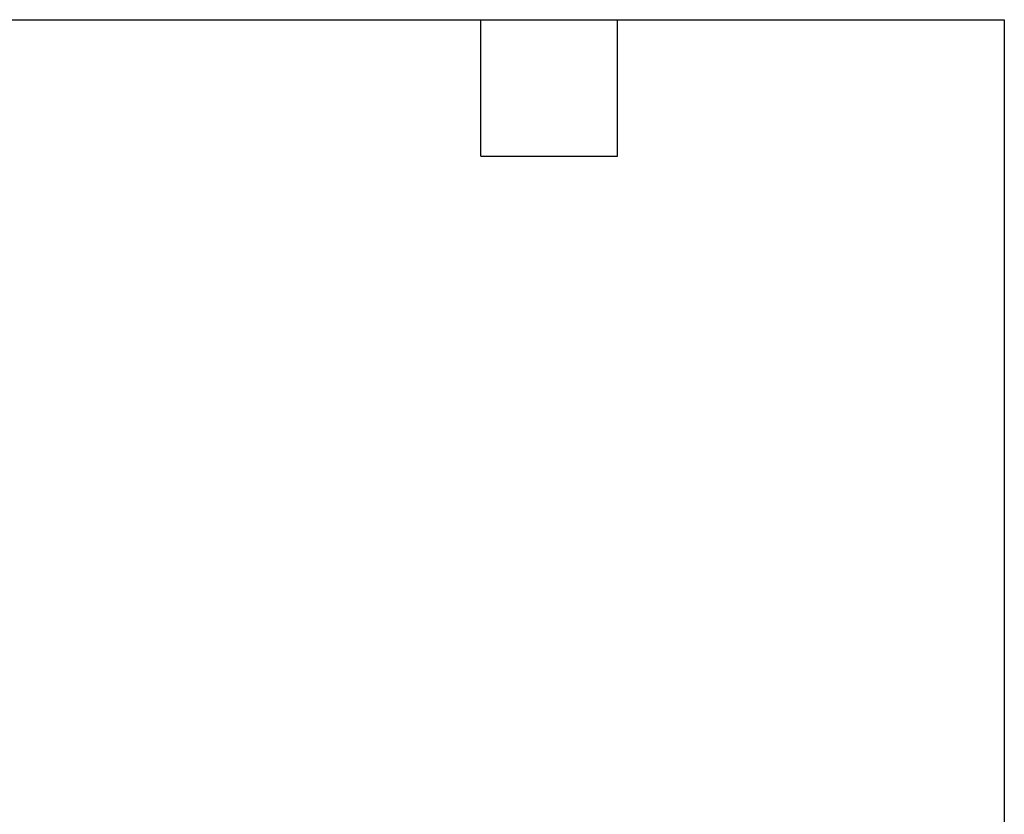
# Model space of a CAD drawing. Header units: millimetres. Extents: x 6 to 275, y 6 to 210.
# Tile 17 of 17: x 218 to 273, y 165 to 210. Entities that reach past the tile are written whole.
import ezdxf

# ---------------------------------------------------------------- set-up
doc = ezdxf.new("R2010")
doc.units = ezdxf.units.MM
doc.linetypes.add('SLD-Solid', pattern=[0])
doc.layers.add('TEXT', color=140, linetype='SLD-Solid', lineweight=25)

msp = doc.modelspace()

# ---------------------------------------------------------------- linework, layer by layer
at = {"layer": 'TEXT'}
for p, q in [((6.35, 209.55), (273.05, 209.55)), ((243.84, 201.93), (243.84, 209.55)), ((251.46, 201.93), (251.46, 209.55)), ((273.05, 209.55), (273.05, 6.35)), ((243.84, 201.93), (251.46, 201.93))]:
    msp.add_line(p, q, dxfattribs=at)

doc.saveas('drawing.dxf')
